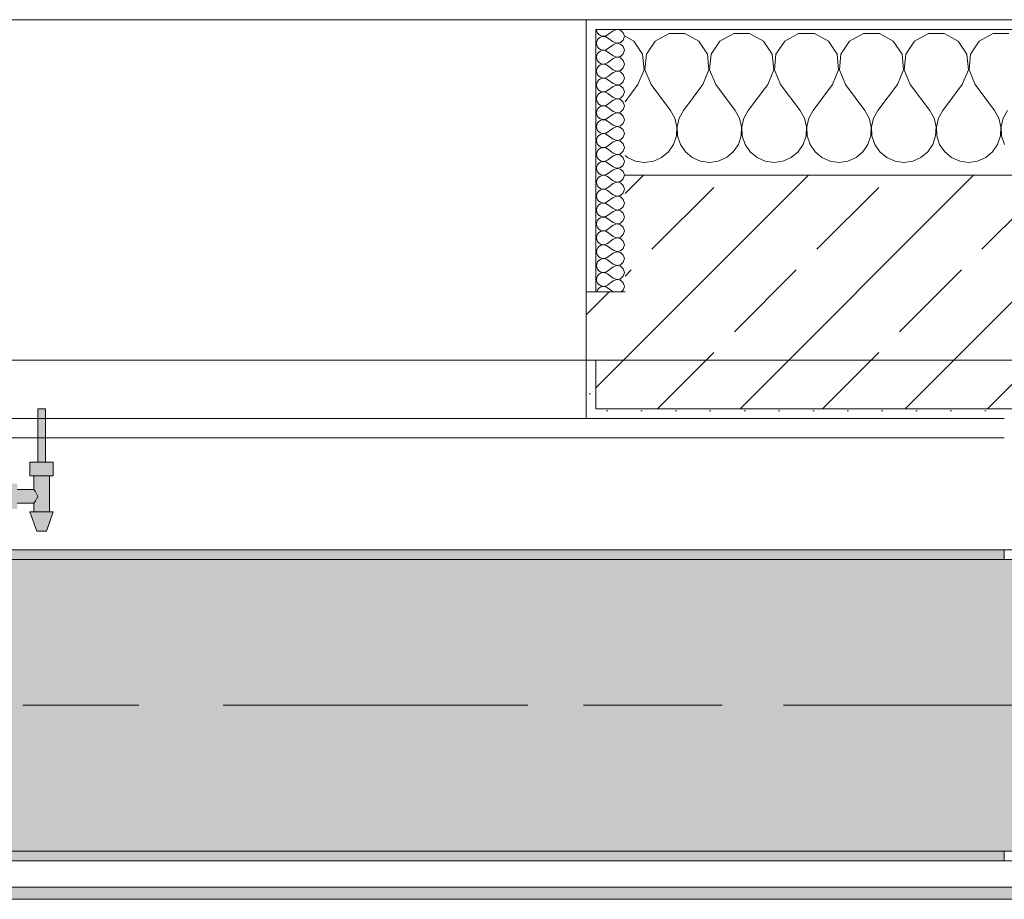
# Model space of a CAD drawing. Header units: metres. Extents: x -3.6 to 84.5, y -11 to 16.8.
# Tile 177 of 256: x 28.158 to 29.17, y 12.95 to 13.855. Entities that reach past the tile are written whole.
import ezdxf

# ---------------------------------------------------------------- set-up
doc = ezdxf.new("R2010")
doc.units = ezdxf.units.M
doc.header["$MEASUREMENT"] = 0
doc.linetypes.add('Achse', pattern=[0.2, 0.1, -0.05, 0, -0.05])
doc.linetypes.add('Strichlinie doppelt', pattern=[0.546806, 0.264583, -0.105833, 0.070556, -0.105833])
for name, color, linetype in [('451 - Universal.Achsen Raster', 7, 'Continuous'), ('604 - Struktur.Wand Aussen', 7, 'Continuous'), ('608 - Struktur.Träger', 7, 'Continuous'), ('801 - HKLSE.Heizung_ Klima_ Lüftung', 7, 'Continuous'), ('Neubau_605 - Struktur.Wand Innen', 7, 'Continuous'), ('Neubau_653 - Abdeckung.TB Verkofferung', 7, 'Continuous')]:
    doc.layers.add(name, color=color, linetype=linetype)
pattern_1 = [(45, (0, 0), (-0.01767767, 0.01767767), [0, -0.025])]
pattern_2 = [(0, (0, 0), (0, 0.08660254), [0, -0.05]), (0, (0.025, 0.0433), (0, 0.08660254), [0, -0.05])]
pattern_3 = [(45, (0, 0), (-0.0848528, 0.0848528), []), (45, (-0.04243, 0.04243), (-0.0848528, 0.0848528), [0.09, -0.03])]

# ---------------------------------------------------------------- blocks, each defined once
blk = doc.blocks.new('*X38')
at = {"layer": '604 - Struktur.Wand Aussen', "color": 7, "linetype": 'Continuous', "lineweight": 5}
for p, q in [((28.8252, 13.8407), (28.8109, 13.833)), ((28.8415, 13.8407), (28.8252, 13.8407)), ((28.8558, 13.833), (28.8415, 13.8407)), ((28.8919, 13.8407), (28.8776, 13.833)), ((28.9081, 13.8407), (28.8919, 13.8407)), ((28.9224, 13.833), (28.9081, 13.8407)), ((28.9585, 13.8407), (28.9442, 13.833)), ((28.9748, 13.8407), (28.9585, 13.8407)), ((28.9891, 13.833), (28.9748, 13.8407)), ((29.0252, 13.8407), (29.0109, 13.833)), ((29.0415, 13.8407), (29.0252, 13.8407)), ((29.0558, 13.833), (29.0415, 13.8407)), ((29.0919, 13.8407), (29.0776, 13.833)), ((29.1081, 13.8407), (29.0919, 13.8407)), ((29.1224, 13.833), (29.1081, 13.8407)), ((29.1585, 13.8407), (29.1442, 13.833)), ((29.1748, 13.8407), (29.1585, 13.8407)), ((28.7891, 13.833), (28.78, 13.8379)), ((28.7981, 13.8195), (28.7891, 13.833)), ((28.8109, 13.833), (28.8019, 13.8195)), ((28.8648, 13.8195), (28.8558, 13.833)), ((28.8776, 13.833), (28.8686, 13.8195)), ((28.9314, 13.8195), (28.9224, 13.833)), ((28.9442, 13.833), (28.9352, 13.8195)), ((28.9981, 13.8195), (28.9891, 13.833)), ((29.0109, 13.833), (29.0019, 13.8195)), ((29.0648, 13.8195), (29.0558, 13.833)), ((29.0776, 13.833), (29.0686, 13.8195)), ((29.1314, 13.8195), (29.1224, 13.833)), ((29.1442, 13.833), (29.1352, 13.8195)), ((28.7996, 13.8033), (28.7981, 13.8195)), ((28.8019, 13.8195), (28.8004, 13.8033)), ((28.8663, 13.8033), (28.8648, 13.8195)), ((28.8686, 13.8195), (28.867, 13.8033)), ((28.933, 13.8033), (28.9314, 13.8195)), ((28.9352, 13.8195), (28.9337, 13.8033)), ((28.9996, 13.8033), (28.9981, 13.8195)), ((29.0019, 13.8195), (29.0004, 13.8033)), ((29.0663, 13.8033), (29.0648, 13.8195)), ((29.0686, 13.8195), (29.067, 13.8033)), ((29.133, 13.8033), (29.1314, 13.8195)), ((29.1352, 13.8195), (29.1337, 13.8033)), ((28.7933, 13.7883), (28.7996, 13.8033)), ((28.8004, 13.8033), (28.8067, 13.7883)), ((28.86, 13.7883), (28.8663, 13.8033)), ((28.867, 13.8033), (28.8733, 13.7883)), ((28.9267, 13.7883), (28.933, 13.8033)), ((28.9337, 13.8033), (28.94, 13.7883)), ((28.9933, 13.7883), (28.9996, 13.8033)), ((29.0004, 13.8033), (29.0067, 13.7883)), ((29.06, 13.7883), (29.0663, 13.8033)), ((29.067, 13.8033), (29.0733, 13.7883)), ((29.1267, 13.7883), (29.133, 13.8033)), ((29.1337, 13.8033), (29.14, 13.7883)), ((28.7933, 13.7883), (28.78, 13.7706)), ((28.8067, 13.7883), (28.8267, 13.7617)), ((28.86, 13.7883), (28.84, 13.7617)), ((28.8733, 13.7883), (28.8933, 13.7617)), ((28.9267, 13.7883), (28.9067, 13.7617)), ((28.94, 13.7883), (28.96, 13.7617)), ((28.9933, 13.7883), (28.9733, 13.7617)), ((29.0067, 13.7883), (29.0267, 13.7617)), ((29.06, 13.7883), (29.04, 13.7617)), ((29.0733, 13.7883), (29.0933, 13.7617)), ((29.1267, 13.7883), (29.1067, 13.7617)), ((29.14, 13.7883), (29.16, 13.7617)), ((28.8311, 13.7536), (28.8267, 13.7617)), ((28.84, 13.7617), (28.8355, 13.7536)), ((28.8978, 13.7536), (28.8933, 13.7617)), ((28.9067, 13.7617), (28.9022, 13.7536)), ((28.9645, 13.7536), (28.96, 13.7617)), ((28.9733, 13.7617), (28.9689, 13.7536)), ((29.0311, 13.7536), (29.0267, 13.7617)), ((29.04, 13.7617), (29.0355, 13.7536)), ((29.0978, 13.7536), (29.0933, 13.7617)), ((29.1067, 13.7617), (29.1022, 13.7536)), ((29.1645, 13.7536), (29.16, 13.7617)), ((29.1733, 13.7617), (29.1689, 13.7536)), ((28.8332, 13.7447), (28.8311, 13.7536)), ((28.8355, 13.7536), (28.8335, 13.7447)), ((28.8999, 13.7447), (28.8978, 13.7536)), ((28.9022, 13.7536), (28.9001, 13.7447)), ((28.9665, 13.7447), (28.9645, 13.7536)), ((28.9689, 13.7536), (28.9668, 13.7447)), ((29.0332, 13.7447), (29.0311, 13.7536)), ((29.0355, 13.7536), (29.0335, 13.7447)), ((29.0999, 13.7447), (29.0978, 13.7536)), ((29.1022, 13.7536), (29.1001, 13.7447)), ((29.1665, 13.7447), (29.1645, 13.7536)), ((29.1689, 13.7536), (29.1668, 13.7447)), ((28.8328, 13.7355), (28.8332, 13.7447)), ((28.8335, 13.7447), (28.8339, 13.7355)), ((28.8994, 13.7355), (28.8999, 13.7447)), ((28.9001, 13.7447), (28.9006, 13.7355)), ((28.9661, 13.7355), (28.9665, 13.7447)), ((28.9668, 13.7447), (28.9672, 13.7355)), ((29.0328, 13.7355), (29.0332, 13.7447)), ((29.0335, 13.7447), (29.0339, 13.7355)), ((29.0994, 13.7355), (29.0999, 13.7447)), ((29.1001, 13.7447), (29.1006, 13.7355)), ((29.1661, 13.7355), (29.1665, 13.7447)), ((29.1668, 13.7447), (29.1672, 13.7355)), ((28.8298, 13.7268), (28.8328, 13.7355)), ((28.8339, 13.7355), (28.8369, 13.7268)), ((28.8965, 13.7268), (28.8994, 13.7355)), ((28.9006, 13.7355), (28.9035, 13.7268)), ((28.9631, 13.7268), (28.9661, 13.7355)), ((28.9672, 13.7355), (28.9702, 13.7268)), ((29.0298, 13.7268), (29.0328, 13.7355)), ((29.0339, 13.7355), (29.0369, 13.7268)), ((29.0965, 13.7268), (29.0994, 13.7355)), ((29.1006, 13.7355), (29.1035, 13.7268)), ((29.1631, 13.7268), (29.1661, 13.7355)), ((29.1672, 13.7355), (29.1702, 13.7268)), ((28.8175, 13.7133), (28.8246, 13.7192)), ((28.8246, 13.7192), (28.8298, 13.7268)), ((28.8369, 13.7268), (28.8421, 13.7192)), ((28.8421, 13.7192), (28.8491, 13.7133)), ((28.8842, 13.7133), (28.8913, 13.7192)), ((28.8913, 13.7192), (28.8965, 13.7268)), ((28.9035, 13.7268), (28.9087, 13.7192)), ((28.9087, 13.7192), (28.9158, 13.7133)), ((28.9509, 13.7133), (28.9579, 13.7192)), ((28.9579, 13.7192), (28.9631, 13.7268)), ((28.9702, 13.7268), (28.9754, 13.7192)), ((28.9754, 13.7192), (28.9825, 13.7133)), ((29.0175, 13.7133), (29.0246, 13.7192)), ((29.0246, 13.7192), (29.0298, 13.7268)), ((29.0369, 13.7268), (29.0421, 13.7192)), ((29.0421, 13.7192), (29.0491, 13.7133)), ((29.0842, 13.7133), (29.0913, 13.7192)), ((29.0913, 13.7192), (29.0965, 13.7268)), ((29.1035, 13.7268), (29.1087, 13.7192)), ((29.1087, 13.7192), (29.1158, 13.7133)), ((29.1509, 13.7133), (29.1579, 13.7192)), ((29.1579, 13.7192), (29.1631, 13.7268)), ((28.78, 13.7154), (28.7825, 13.7133)), ((28.7825, 13.7133), (28.7909, 13.7096)), ((28.7909, 13.7096), (28.8, 13.7083)), ((28.8, 13.7083), (28.8091, 13.7096)), ((28.8091, 13.7096), (28.8175, 13.7133)), ((28.8491, 13.7133), (28.8576, 13.7096)), ((28.8576, 13.7096), (28.8667, 13.7083)), ((28.8667, 13.7083), (28.8758, 13.7096)), ((28.8758, 13.7096), (28.8842, 13.7133)), ((28.9158, 13.7133), (28.9242, 13.7096)), ((28.9242, 13.7096), (28.9333, 13.7083)), ((28.9333, 13.7083), (28.9424, 13.7096)), ((28.9424, 13.7096), (28.9509, 13.7133)), ((28.9825, 13.7133), (28.9909, 13.7096)), ((28.9909, 13.7096), (29, 13.7083)), ((29, 13.7083), (29.0091, 13.7096)), ((29.0091, 13.7096), (29.0175, 13.7133)), ((29.0491, 13.7133), (29.0576, 13.7096)), ((29.0576, 13.7096), (29.0667, 13.7083)), ((29.0667, 13.7083), (29.0758, 13.7096)), ((29.0758, 13.7096), (29.0842, 13.7133)), ((29.1158, 13.7133), (29.1242, 13.7096)), ((29.1242, 13.7096), (29.1333, 13.7083)), ((29.1333, 13.7083), (29.1424, 13.7096)), ((29.1424, 13.7096), (29.1509, 13.7133))]:
    blk.add_line(p, q, dxfattribs=at)
blk = doc.blocks.new('*X61')
at = {"layer": '604 - Struktur.Wand Aussen', "color": 7, "linetype": 'Continuous', "lineweight": 5}
for p, q in [((28.7507, 13.845), (28.751, 13.843)), ((28.751, 13.843), (28.7518, 13.8412)), ((28.7518, 13.8412), (28.753, 13.8397)), ((28.7679, 13.8436), (28.7621, 13.8393)), ((28.7715, 13.845), (28.7679, 13.8436)), ((28.7753, 13.8442), (28.7715, 13.845)), ((28.7782, 13.8416), (28.7753, 13.8442)), ((28.7793, 13.8379), (28.7782, 13.8416)), ((28.751, 13.8327), (28.7507, 13.8307)), ((28.7507, 13.8307), (28.751, 13.8288)), ((28.7518, 13.8345), (28.751, 13.8327)), ((28.753, 13.836), (28.7518, 13.8345)), ((28.753, 13.8397), (28.7547, 13.8386)), ((28.7547, 13.8371), (28.753, 13.836)), ((28.7547, 13.8386), (28.7565, 13.838)), ((28.7565, 13.8377), (28.7547, 13.8371)), ((28.7565, 13.838), (28.7585, 13.8379)), ((28.7585, 13.8378), (28.7565, 13.8377)), ((28.7585, 13.8379), (28.7604, 13.8383)), ((28.7604, 13.8374), (28.7585, 13.8378)), ((28.7604, 13.8383), (28.7621, 13.8393)), ((28.7621, 13.8364), (28.7604, 13.8374)), ((28.7679, 13.8321), (28.7621, 13.8364)), ((28.7679, 13.8321), (28.7715, 13.8307)), ((28.7715, 13.8307), (28.7679, 13.8293)), ((28.7715, 13.8307), (28.7753, 13.8315)), ((28.7753, 13.83), (28.7715, 13.8307)), ((28.7753, 13.8315), (28.7782, 13.8341)), ((28.7782, 13.8341), (28.7793, 13.8379)), ((28.751, 13.8288), (28.7518, 13.827)), ((28.7518, 13.827), (28.753, 13.8254)), ((28.753, 13.8217), (28.7518, 13.8202)), ((28.753, 13.8254), (28.7547, 13.8243)), ((28.7547, 13.8228), (28.753, 13.8217)), ((28.7547, 13.8243), (28.7565, 13.8237)), ((28.7565, 13.8234), (28.7547, 13.8228)), ((28.7565, 13.8237), (28.7585, 13.8236)), ((28.7585, 13.8235), (28.7565, 13.8234)), ((28.7585, 13.8236), (28.7604, 13.824)), ((28.7604, 13.8231), (28.7585, 13.8235)), ((28.7604, 13.824), (28.7621, 13.825)), ((28.7621, 13.8221), (28.7604, 13.8231)), ((28.7679, 13.8293), (28.7621, 13.825)), ((28.7679, 13.8179), (28.7621, 13.8221)), ((28.7782, 13.8273), (28.7753, 13.83)), ((28.7793, 13.8236), (28.7782, 13.8273)), ((28.7782, 13.8198), (28.7793, 13.8236)), ((28.751, 13.8184), (28.7507, 13.8164)), ((28.7507, 13.8164), (28.751, 13.8145)), ((28.7518, 13.8202), (28.751, 13.8184)), ((28.751, 13.8145), (28.7518, 13.8127)), ((28.7518, 13.8127), (28.753, 13.8112)), ((28.753, 13.8112), (28.7547, 13.81)), ((28.7604, 13.8098), (28.7621, 13.8107)), ((28.7679, 13.815), (28.7621, 13.8107)), ((28.7679, 13.8179), (28.7715, 13.8165)), ((28.7715, 13.8164), (28.7679, 13.815)), ((28.7715, 13.8165), (28.7753, 13.8172)), ((28.7753, 13.8157), (28.7715, 13.8164)), ((28.7753, 13.8172), (28.7782, 13.8198)), ((28.7782, 13.813), (28.7753, 13.8157)), ((28.7793, 13.8093), (28.7782, 13.813)), ((28.751, 13.8041), (28.7507, 13.8021)), ((28.7507, 13.8021), (28.751, 13.8002)), ((28.7518, 13.8059), (28.751, 13.8041)), ((28.751, 13.8002), (28.7518, 13.7984)), ((28.753, 13.8074), (28.7518, 13.8059)), ((28.7547, 13.8085), (28.753, 13.8074)), ((28.7547, 13.81), (28.7565, 13.8094)), ((28.7565, 13.8092), (28.7547, 13.8085)), ((28.7565, 13.8094), (28.7585, 13.8093)), ((28.7585, 13.8093), (28.7565, 13.8092)), ((28.7585, 13.8093), (28.7604, 13.8098)), ((28.7604, 13.8088), (28.7585, 13.8093)), ((28.7621, 13.8079), (28.7604, 13.8088)), ((28.7679, 13.8036), (28.7621, 13.8079)), ((28.7679, 13.8007), (28.7621, 13.7964)), ((28.7679, 13.8036), (28.7715, 13.8022)), ((28.7715, 13.8021), (28.7679, 13.8007)), ((28.7715, 13.8022), (28.7753, 13.8029)), ((28.7753, 13.8014), (28.7715, 13.8021)), ((28.7753, 13.8029), (28.7782, 13.8055)), ((28.7782, 13.7988), (28.7753, 13.8014)), ((28.7782, 13.8055), (28.7793, 13.8093)), ((28.7518, 13.7916), (28.751, 13.7898)), ((28.7518, 13.7984), (28.753, 13.7969)), ((28.753, 13.7931), (28.7518, 13.7916)), ((28.753, 13.7969), (28.7547, 13.7958)), ((28.7547, 13.7942), (28.753, 13.7931)), ((28.7547, 13.7958), (28.7565, 13.7951)), ((28.7565, 13.7949), (28.7547, 13.7942)), ((28.7565, 13.7951), (28.7585, 13.795)), ((28.7585, 13.795), (28.7565, 13.7949)), ((28.7585, 13.795), (28.7604, 13.7955)), ((28.7604, 13.7945), (28.7585, 13.795)), ((28.7604, 13.7955), (28.7621, 13.7964)), ((28.7621, 13.7936), (28.7604, 13.7945)), ((28.7679, 13.7893), (28.7621, 13.7936)), ((28.7753, 13.7886), (28.7782, 13.7912)), ((28.7793, 13.795), (28.7782, 13.7988)), ((28.7782, 13.7912), (28.7793, 13.795)), ((28.751, 13.7898), (28.7507, 13.7879)), ((28.7507, 13.7879), (28.751, 13.7859)), ((28.751, 13.7859), (28.7518, 13.7841)), ((28.7518, 13.7841), (28.753, 13.7826)), ((28.753, 13.7826), (28.7547, 13.7815)), ((28.7547, 13.78), (28.753, 13.7788)), ((28.7547, 13.7815), (28.7565, 13.7808)), ((28.7565, 13.7806), (28.7547, 13.78)), ((28.7565, 13.7808), (28.7585, 13.7807)), ((28.7585, 13.7807), (28.7565, 13.7806)), ((28.7585, 13.7807), (28.7604, 13.7812)), ((28.7604, 13.7802), (28.7585, 13.7807)), ((28.7604, 13.7812), (28.7621, 13.7821)), ((28.7621, 13.7793), (28.7604, 13.7802)), ((28.7679, 13.7864), (28.7621, 13.7821)), ((28.7679, 13.7893), (28.7715, 13.7879)), ((28.7715, 13.7878), (28.7679, 13.7864)), ((28.7715, 13.7879), (28.7753, 13.7886)), ((28.7753, 13.7871), (28.7715, 13.7878)), ((28.7782, 13.7845), (28.7753, 13.7871)), ((28.7793, 13.7807), (28.7782, 13.7845)), ((28.7782, 13.777), (28.7793, 13.7807)), ((28.751, 13.7755), (28.7507, 13.7736)), ((28.7507, 13.7736), (28.751, 13.7716)), ((28.7518, 13.7773), (28.751, 13.7755)), ((28.751, 13.7716), (28.7518, 13.7698)), ((28.753, 13.7788), (28.7518, 13.7773)), ((28.7518, 13.7698), (28.753, 13.7683)), ((28.7679, 13.775), (28.7621, 13.7793)), ((28.7679, 13.7721), (28.7621, 13.7679)), ((28.7679, 13.775), (28.7715, 13.7736)), ((28.7715, 13.7735), (28.7679, 13.7721)), ((28.7715, 13.7736), (28.7753, 13.7743)), ((28.7753, 13.7728), (28.7715, 13.7735)), ((28.7753, 13.7743), (28.7782, 13.777)), ((28.7782, 13.7702), (28.7753, 13.7728)), ((28.7793, 13.7664), (28.7782, 13.7702)), ((28.751, 13.7612), (28.7507, 13.7593)), ((28.7518, 13.763), (28.751, 13.7612)), ((28.753, 13.7646), (28.7518, 13.763)), ((28.753, 13.7683), (28.7547, 13.7672)), ((28.7547, 13.7657), (28.753, 13.7646)), ((28.7547, 13.7672), (28.7565, 13.7666)), ((28.7565, 13.7663), (28.7547, 13.7657)), ((28.7565, 13.7666), (28.7585, 13.7665)), ((28.7585, 13.7664), (28.7565, 13.7663)), ((28.7585, 13.7665), (28.7604, 13.7669)), ((28.7604, 13.766), (28.7585, 13.7664)), ((28.7604, 13.7669), (28.7621, 13.7679)), ((28.7621, 13.765), (28.7604, 13.766)), ((28.7679, 13.7607), (28.7621, 13.765)), ((28.7679, 13.7607), (28.7715, 13.7593)), ((28.7715, 13.7593), (28.7753, 13.76)), ((28.7753, 13.76), (28.7782, 13.7627)), ((28.7782, 13.7627), (28.7793, 13.7664)), ((28.7507, 13.7593), (28.751, 13.7573)), ((28.751, 13.7573), (28.7518, 13.7555)), ((28.7518, 13.7555), (28.753, 13.754)), ((28.753, 13.7503), (28.7518, 13.7488)), ((28.753, 13.754), (28.7547, 13.7529)), ((28.7547, 13.7514), (28.753, 13.7503)), ((28.7547, 13.7529), (28.7565, 13.7523)), ((28.7565, 13.752), (28.7547, 13.7514)), ((28.7565, 13.7523), (28.7585, 13.7522)), ((28.7585, 13.7521), (28.7565, 13.752)), ((28.7585, 13.7522), (28.7604, 13.7526)), ((28.7604, 13.7517), (28.7585, 13.7521)), ((28.7604, 13.7526), (28.7621, 13.7536)), ((28.7621, 13.7507), (28.7604, 13.7517)), ((28.7679, 13.7579), (28.7621, 13.7536)), ((28.7679, 13.7464), (28.7621, 13.7507)), ((28.7715, 13.7593), (28.7679, 13.7579)), ((28.7753, 13.7585), (28.7715, 13.7593)), ((28.7782, 13.7559), (28.7753, 13.7585)), ((28.7793, 13.7521), (28.7782, 13.7559)), ((28.7782, 13.7484), (28.7793, 13.7521)), ((28.751, 13.747), (28.7507, 13.745)), ((28.7507, 13.745), (28.751, 13.743)), ((28.7518, 13.7488), (28.751, 13.747)), ((28.751, 13.743), (28.7518, 13.7412)), ((28.7518, 13.7412), (28.753, 13.7397)), ((28.753, 13.7397), (28.7547, 13.7386)), ((28.7679, 13.7436), (28.7621, 13.7393)), ((28.7679, 13.7464), (28.7715, 13.745)), ((28.7715, 13.745), (28.7679, 13.7436)), ((28.7715, 13.745), (28.7753, 13.7458)), ((28.7753, 13.7442), (28.7715, 13.745)), ((28.7753, 13.7458), (28.7782, 13.7484)), ((28.7782, 13.7416), (28.7753, 13.7442)), ((28.7793, 13.7379), (28.7782, 13.7416)), ((28.751, 13.7327), (28.7507, 13.7307)), ((28.7507, 13.7307), (28.751, 13.7288)), ((28.7518, 13.7345), (28.751, 13.7327)), ((28.753, 13.736), (28.7518, 13.7345)), ((28.7547, 13.7371), (28.753, 13.736)), ((28.7547, 13.7386), (28.7565, 13.738)), ((28.7565, 13.7377), (28.7547, 13.7371)), ((28.7565, 13.738), (28.7585, 13.7379)), ((28.7585, 13.7378), (28.7565, 13.7377)), ((28.7585, 13.7379), (28.7604, 13.7383)), ((28.7604, 13.7374), (28.7585, 13.7378)), ((28.7604, 13.7383), (28.7621, 13.7393)), ((28.7621, 13.7364), (28.7604, 13.7374)), ((28.7679, 13.7321), (28.7621, 13.7364)), ((28.7679, 13.7293), (28.7621, 13.725)), ((28.7679, 13.7321), (28.7715, 13.7307)), ((28.7715, 13.7307), (28.7679, 13.7293)), ((28.7715, 13.7307), (28.7753, 13.7315)), ((28.7753, 13.73), (28.7715, 13.7307)), ((28.7753, 13.7315), (28.7782, 13.7341)), ((28.7782, 13.7273), (28.7753, 13.73)), ((28.7782, 13.7341), (28.7793, 13.7379)), ((28.751, 13.7288), (28.7518, 13.727)), ((28.7518, 13.7202), (28.751, 13.7184)), ((28.7518, 13.727), (28.753, 13.7254)), ((28.753, 13.7217), (28.7518, 13.7202)), ((28.753, 13.7254), (28.7547, 13.7243)), ((28.7547, 13.7228), (28.753, 13.7217)), ((28.7547, 13.7243), (28.7565, 13.7237)), ((28.7565, 13.7234), (28.7547, 13.7228)), ((28.7565, 13.7237), (28.7585, 13.7236)), ((28.7585, 13.7235), (28.7565, 13.7234)), ((28.7585, 13.7236), (28.7604, 13.724)), ((28.7604, 13.7231), (28.7585, 13.7235)), ((28.7604, 13.724), (28.7621, 13.725)), ((28.7621, 13.7221), (28.7604, 13.7231)), ((28.7679, 13.7179), (28.7621, 13.7221)), ((28.7753, 13.7172), (28.7782, 13.7198)), ((28.7793, 13.7236), (28.7782, 13.7273)), ((28.7782, 13.7198), (28.7793, 13.7236)), ((28.751, 13.7184), (28.7507, 13.7164)), ((28.7507, 13.7164), (28.751, 13.7145)), ((28.751, 13.7145), (28.7518, 13.7127)), ((28.7518, 13.7127), (28.753, 13.7112)), ((28.753, 13.7112), (28.7547, 13.71)), ((28.7547, 13.71), (28.7565, 13.7094)), ((28.7565, 13.7092), (28.7547, 13.7085)), ((28.7565, 13.7094), (28.7585, 13.7093)), ((28.7585, 13.7093), (28.7565, 13.7092)), ((28.7585, 13.7093), (28.7604, 13.7098)), ((28.7604, 13.7088), (28.7585, 13.7093)), ((28.7604, 13.7098), (28.7621, 13.7107)), ((28.7679, 13.715), (28.7621, 13.7107)), ((28.7679, 13.7179), (28.7715, 13.7165)), ((28.7715, 13.7164), (28.7679, 13.715)), ((28.7715, 13.7165), (28.7753, 13.7172)), ((28.7753, 13.7157), (28.7715, 13.7164)), ((28.7782, 13.713), (28.7753, 13.7157)), ((28.7793, 13.7093), (28.7782, 13.713)), ((28.7782, 13.7055), (28.7793, 13.7093)), ((28.751, 13.7041), (28.7507, 13.7021)), ((28.7507, 13.7021), (28.751, 13.7002)), ((28.7518, 13.7059), (28.751, 13.7041)), ((28.751, 13.7002), (28.7518, 13.6984)), ((28.753, 13.7074), (28.7518, 13.7059)), ((28.7547, 13.7085), (28.753, 13.7074)), ((28.7621, 13.7079), (28.7604, 13.7088)), ((28.7679, 13.7036), (28.7621, 13.7079)), ((28.7679, 13.7007), (28.7621, 13.6964)), ((28.7679, 13.7036), (28.7715, 13.7022)), ((28.7715, 13.7021), (28.7679, 13.7007)), ((28.7715, 13.7022), (28.7753, 13.7029)), ((28.7753, 13.7014), (28.7715, 13.7021)), ((28.7753, 13.7029), (28.7782, 13.7055)), ((28.7782, 13.6988), (28.7753, 13.7014)), ((28.751, 13.6898), (28.7507, 13.6879)), ((28.7518, 13.6916), (28.751, 13.6898)), ((28.7518, 13.6984), (28.753, 13.6969)), ((28.753, 13.6931), (28.7518, 13.6916)), ((28.753, 13.6969), (28.7547, 13.6958)), ((28.7547, 13.6942), (28.753, 13.6931)), ((28.7547, 13.6958), (28.7565, 13.6951)), ((28.7565, 13.6949), (28.7547, 13.6942)), ((28.7565, 13.6951), (28.7585, 13.695)), ((28.7585, 13.695), (28.7565, 13.6949)), ((28.7585, 13.695), (28.7604, 13.6955)), ((28.7604, 13.6945), (28.7585, 13.695)), ((28.7604, 13.6955), (28.7621, 13.6964)), ((28.7621, 13.6936), (28.7604, 13.6945)), ((28.7679, 13.6893), (28.7621, 13.6936)), ((28.7679, 13.6893), (28.7715, 13.6879)), ((28.7753, 13.6886), (28.7782, 13.6912)), ((28.7793, 13.695), (28.7782, 13.6988)), ((28.7782, 13.6912), (28.7793, 13.695)), ((28.7507, 13.6879), (28.751, 13.6859)), ((28.751, 13.6859), (28.7518, 13.6841)), ((28.7518, 13.6841), (28.753, 13.6826)), ((28.753, 13.6788), (28.7518, 13.6773)), ((28.753, 13.6826), (28.7547, 13.6815)), ((28.7547, 13.68), (28.753, 13.6788)), ((28.7547, 13.6815), (28.7565, 13.6808)), ((28.7565, 13.6806), (28.7547, 13.68)), ((28.7565, 13.6808), (28.7585, 13.6807)), ((28.7585, 13.6807), (28.7565, 13.6806)), ((28.7585, 13.6807), (28.7604, 13.6812)), ((28.7604, 13.6802), (28.7585, 13.6807)), ((28.7604, 13.6812), (28.7621, 13.6821)), ((28.7621, 13.6793), (28.7604, 13.6802)), ((28.7679, 13.6864), (28.7621, 13.6821)), ((28.7679, 13.675), (28.7621, 13.6793)), ((28.7715, 13.6878), (28.7679, 13.6864)), ((28.7715, 13.6879), (28.7753, 13.6886)), ((28.7753, 13.6871), (28.7715, 13.6878)), ((28.7782, 13.6845), (28.7753, 13.6871)), ((28.7793, 13.6807), (28.7782, 13.6845)), ((28.7782, 13.677), (28.7793, 13.6807)), ((28.751, 13.6755), (28.7507, 13.6736)), ((28.7507, 13.6736), (28.751, 13.6716)), ((28.7518, 13.6773), (28.751, 13.6755)), ((28.751, 13.6716), (28.7518, 13.6698)), ((28.7518, 13.6698), (28.753, 13.6683)), ((28.7679, 13.6721), (28.7621, 13.6679)), ((28.7679, 13.675), (28.7715, 13.6736)), ((28.7715, 13.6735), (28.7679, 13.6721)), ((28.7715, 13.6736), (28.7753, 13.6743)), ((28.7753, 13.6728), (28.7715, 13.6735)), ((28.7753, 13.6743), (28.7782, 13.677)), ((28.7782, 13.6702), (28.7753, 13.6728)), ((28.7793, 13.6664), (28.7782, 13.6702)), ((28.751, 13.6612), (28.7507, 13.6593)), ((28.7507, 13.6593), (28.751, 13.6573)), ((28.7518, 13.663), (28.751, 13.6612)), ((28.753, 13.6646), (28.7518, 13.663)), ((28.753, 13.6683), (28.7547, 13.6672)), ((28.7547, 13.6657), (28.753, 13.6646)), ((28.7547, 13.6672), (28.7565, 13.6666)), ((28.7565, 13.6663), (28.7547, 13.6657)), ((28.7565, 13.6666), (28.7585, 13.6665)), ((28.7585, 13.6664), (28.7565, 13.6663)), ((28.7585, 13.6665), (28.7604, 13.6669)), ((28.7604, 13.666), (28.7585, 13.6664)), ((28.7604, 13.6669), (28.7621, 13.6679)), ((28.7621, 13.665), (28.7604, 13.666)), ((28.7679, 13.6607), (28.7621, 13.665)), ((28.7679, 13.6607), (28.7715, 13.6593)), ((28.7715, 13.6593), (28.7679, 13.6579)), ((28.7715, 13.6593), (28.7753, 13.66)), ((28.7753, 13.6585), (28.7715, 13.6593)), ((28.7753, 13.66), (28.7782, 13.6627)), ((28.7782, 13.6559), (28.7753, 13.6585)), ((28.7782, 13.6627), (28.7793, 13.6664)), ((28.751, 13.6573), (28.7518, 13.6555)), ((28.7518, 13.6488), (28.751, 13.647)), ((28.7518, 13.6555), (28.753, 13.654)), ((28.753, 13.6503), (28.7518, 13.6488)), ((28.753, 13.654), (28.7547, 13.6529)), ((28.7547, 13.6514), (28.753, 13.6503)), ((28.7547, 13.6529), (28.7565, 13.6523)), ((28.7565, 13.652), (28.7547, 13.6514)), ((28.7565, 13.6523), (28.7585, 13.6522)), ((28.7585, 13.6521), (28.7565, 13.652)), ((28.7585, 13.6522), (28.7604, 13.6526)), ((28.7604, 13.6517), (28.7585, 13.6521)), ((28.7604, 13.6526), (28.7621, 13.6536)), ((28.7621, 13.6507), (28.7604, 13.6517)), ((28.7679, 13.6579), (28.7621, 13.6536)), ((28.7679, 13.6464), (28.7621, 13.6507)), ((28.7753, 13.6458), (28.7782, 13.6484)), ((28.7793, 13.6521), (28.7782, 13.6559)), ((28.7782, 13.6484), (28.7793, 13.6521)), ((28.751, 13.647), (28.7507, 13.645)), ((28.7507, 13.645), (28.751, 13.643)), ((28.751, 13.643), (28.7518, 13.6412)), ((28.7518, 13.6412), (28.753, 13.6397)), ((28.753, 13.6397), (28.7547, 13.6386)), ((28.7547, 13.6386), (28.7565, 13.638)), ((28.7585, 13.6379), (28.7604, 13.6383)), ((28.7604, 13.6383), (28.7621, 13.6393)), ((28.7679, 13.6436), (28.7621, 13.6393)), ((28.7679, 13.6464), (28.7715, 13.645)), ((28.7715, 13.645), (28.7679, 13.6436)), ((28.7715, 13.645), (28.7753, 13.6458)), ((28.7753, 13.6442), (28.7715, 13.645)), ((28.7782, 13.6416), (28.7753, 13.6442)), ((28.7793, 13.6379), (28.7782, 13.6416)), ((28.751, 13.6327), (28.7507, 13.6307)), ((28.7507, 13.6307), (28.751, 13.6288)), ((28.7518, 13.6345), (28.751, 13.6327)), ((28.751, 13.6288), (28.7518, 13.627)), ((28.753, 13.636), (28.7518, 13.6345)), ((28.7547, 13.6371), (28.753, 13.636)), ((28.7565, 13.6377), (28.7547, 13.6371)), ((28.7565, 13.638), (28.7585, 13.6379)), ((28.7585, 13.6378), (28.7565, 13.6377)), ((28.7604, 13.6374), (28.7585, 13.6378)), ((28.7621, 13.6364), (28.7604, 13.6374)), ((28.7679, 13.6321), (28.7621, 13.6364)), ((28.7679, 13.6293), (28.7621, 13.625)), ((28.7679, 13.6321), (28.7715, 13.6307)), ((28.7715, 13.6307), (28.7679, 13.6293)), ((28.7715, 13.6307), (28.7753, 13.6315)), ((28.7753, 13.63), (28.7715, 13.6307)), ((28.7753, 13.6315), (28.7782, 13.6341)), ((28.7782, 13.6273), (28.7753, 13.63)), ((28.7782, 13.6341), (28.7793, 13.6379)), ((28.751, 13.6184), (28.7507, 13.6164)), ((28.7518, 13.6202), (28.751, 13.6184)), ((28.7518, 13.627), (28.753, 13.6254)), ((28.753, 13.6217), (28.7518, 13.6202)), ((28.753, 13.6254), (28.7547, 13.6243)), ((28.7547, 13.6228), (28.753, 13.6217)), ((28.7547, 13.6243), (28.7565, 13.6237)), ((28.7565, 13.6234), (28.7547, 13.6228)), ((28.7565, 13.6237), (28.7585, 13.6236)), ((28.7585, 13.6235), (28.7565, 13.6234)), ((28.7585, 13.6236), (28.7604, 13.624)), ((28.7604, 13.6231), (28.7585, 13.6235)), ((28.7604, 13.624), (28.7621, 13.625)), ((28.7621, 13.6221), (28.7604, 13.6231)), ((28.7679, 13.6179), (28.7621, 13.6221)), ((28.7753, 13.6172), (28.7782, 13.6198)), ((28.7793, 13.6236), (28.7782, 13.6273)), ((28.7782, 13.6198), (28.7793, 13.6236)), ((28.7507, 13.6164), (28.751, 13.6145)), ((28.751, 13.6145), (28.7518, 13.6127)), ((28.7518, 13.6127), (28.753, 13.6112)), ((28.753, 13.6112), (28.7547, 13.61)), ((28.7547, 13.6085), (28.753, 13.6074)), ((28.7547, 13.61), (28.7565, 13.6094)), ((28.7565, 13.6092), (28.7547, 13.6085)), ((28.7565, 13.6094), (28.7585, 13.6093)), ((28.7585, 13.6093), (28.7565, 13.6092)), ((28.7585, 13.6093), (28.7604, 13.6098)), ((28.7604, 13.6088), (28.7585, 13.6093)), ((28.7604, 13.6098), (28.7621, 13.6107)), ((28.7621, 13.6079), (28.7604, 13.6088)), ((28.7679, 13.615), (28.7621, 13.6107)), ((28.7679, 13.6036), (28.7621, 13.6079)), ((28.7679, 13.6179), (28.7715, 13.6165)), ((28.7715, 13.6164), (28.7679, 13.615)), ((28.7715, 13.6165), (28.7753, 13.6172)), ((28.7753, 13.6157), (28.7715, 13.6164)), ((28.7782, 13.613), (28.7753, 13.6157)), ((28.7793, 13.6093), (28.7782, 13.613)), ((28.7782, 13.6055), (28.7793, 13.6093)), ((28.751, 13.6041), (28.7507, 13.6021)), ((28.7507, 13.6021), (28.751, 13.6002)), ((28.7518, 13.6059), (28.751, 13.6041)), ((28.751, 13.6002), (28.7518, 13.5984)), ((28.753, 13.6074), (28.7518, 13.6059)), ((28.7518, 13.5984), (28.753, 13.5969)), ((28.7679, 13.6007), (28.7621, 13.5964)), ((28.7679, 13.6036), (28.7715, 13.6022)), ((28.7715, 13.6021), (28.7679, 13.6007)), ((28.7715, 13.6022), (28.7753, 13.6029)), ((28.7753, 13.6014), (28.7715, 13.6021)), ((28.7753, 13.6029), (28.7782, 13.6055)), ((28.7782, 13.5988), (28.7753, 13.6014)), ((28.7793, 13.595), (28.7782, 13.5988)), ((28.751, 13.5898), (28.7507, 13.5879)), ((28.7507, 13.5879), (28.751, 13.5859)), ((28.7518, 13.5916), (28.751, 13.5898)), ((28.753, 13.5931), (28.7518, 13.5916)), ((28.753, 13.5969), (28.7547, 13.5958)), ((28.7547, 13.5942), (28.753, 13.5931)), ((28.7547, 13.5958), (28.7565, 13.5951)), ((28.7565, 13.5949), (28.7547, 13.5942)), ((28.7565, 13.5951), (28.7585, 13.595)), ((28.7585, 13.595), (28.7565, 13.5949)), ((28.7585, 13.595), (28.7604, 13.5955)), ((28.7604, 13.5945), (28.7585, 13.595)), ((28.7604, 13.5955), (28.7621, 13.5964)), ((28.7621, 13.5936), (28.7604, 13.5945)), ((28.7679, 13.5893), (28.7621, 13.5936)), ((28.7679, 13.5893), (28.7715, 13.5879)), ((28.7715, 13.5878), (28.7679, 13.5864)), ((28.7715, 13.5879), (28.7753, 13.5886)), ((28.7753, 13.5871), (28.7715, 13.5878)), ((28.7753, 13.5886), (28.7782, 13.5912)), ((28.7782, 13.5912), (28.7793, 13.595)), ((28.751, 13.5859), (28.7518, 13.5841)), ((28.7518, 13.5841), (28.753, 13.5826)), ((28.753, 13.5788), (28.7518, 13.5773)), ((28.753, 13.5826), (28.7547, 13.5815)), ((28.7547, 13.58), (28.753, 13.5788)), ((28.7547, 13.5815), (28.7565, 13.5808)), ((28.7565, 13.5806), (28.7547, 13.58)), ((28.7565, 13.5808), (28.7585, 13.5807)), ((28.7585, 13.5807), (28.7565, 13.5806)), ((28.7585, 13.5807), (28.7604, 13.5812)), ((28.7604, 13.5802), (28.7585, 13.5807)), ((28.7604, 13.5812), (28.7621, 13.5821)), ((28.7621, 13.5793), (28.7604, 13.5802)), ((28.7679, 13.5864), (28.7621, 13.5821)), ((28.7679, 13.575), (28.7621, 13.5793)), ((28.7782, 13.5845), (28.7753, 13.5871)), ((28.7793, 13.5807), (28.7782, 13.5845)), ((28.7782, 13.577), (28.7793, 13.5807)), ((28.751, 13.5755), (28.7509, 13.575)), ((28.7518, 13.5773), (28.751, 13.5755)), ((28.7761, 13.575), (28.7782, 13.577))]:
    blk.add_line(p, q, dxfattribs=at)

msp = doc.modelspace()

# ---------------------------------------------------------------- hatches: boundary and pattern name
at = {"layer": '604 - Struktur.Wand Aussen', "linetype": 'Continuous', "lineweight": 0, "true_color": 0x000000}
h = msp.add_hatch(dxfattribs=at)
h.set_pattern_fill('Verputz_0001', color=18, style=0, pattern_type=2)
h.set_pattern_definition(pattern_2)
h.paths.add_polyline_path([(28.75, 13.855), (28.74, 13.855), (28.74, 13.575), (28.75, 13.575)])
h = msp.add_hatch(dxfattribs=at)
h.set_pattern_fill('Verputz_0001', color=18, style=0, pattern_type=2)
h.set_pattern_definition(pattern_2)
h.paths.add_polyline_path([(28.75, 13.855), (28.75, 13.845), (29.93, 13.845), (29.93, 13.855)])
h = msp.add_hatch(dxfattribs=at)
h.set_pattern_fill('Beton__Stahlbeton_0001', color=18, style=0, pattern_type=2)
h.set_pattern_definition(pattern_3)
h.paths.add_polyline_path([(28.74, 13.505), (28.75, 13.505), (28.75, 13.455), (29.93, 13.455), (29.93, 13.505), (29.94, 13.505), (29.94, 13.575), (29.93, 13.575), (29.9, 13.575), (29.9, 13.695), (28.78, 13.695), (28.78, 13.575), (28.75, 13.575), (28.74, 13.575)])
h = msp.add_hatch(dxfattribs=at)
h.set_pattern_fill('Gips_0001', color=18, style=0, pattern_type=2)
h.set_pattern_definition(pattern_1)
h.paths.add_polyline_path([(28.75, 13.445), (28.75, 13.505), (28.74, 13.505), (28.74, 13.445)])
h = msp.add_hatch(dxfattribs=at)
h.set_pattern_fill('Gips_0001', color=18, style=0, pattern_type=2)
h.set_pattern_definition(pattern_1)
h.paths.add_polyline_path([(28.75, 13.445), (29.17, 13.445), (29.17, 13.455), (28.75, 13.455)])
at = {"layer": '608 - Struktur.Träger', "linetype": 'Continuous', "lineweight": 0, "true_color": 0x000000}
h = msp.add_hatch(dxfattribs=at)
h.set_pattern_fill('Gips_0001', color=18, style=0, pattern_type=2)
h.set_pattern_definition(pattern_1)
h.paths.add_polyline_path([(25.89, 13.3), (29.17, 13.3), (29.17, 13.31), (25.89, 13.31)])
h = msp.add_hatch(dxfattribs=at)
h.set_pattern_fill('Beton__Stahlbeton_0001', color=18, style=0, pattern_type=2)
h.set_pattern_definition(pattern_3)
h.paths.add_polyline_path([(15.09, 13.3), (14.78, 13.3), (14.78, 13), (15.09, 13), (18.37, 13), (18.69, 13), (21.97, 13), (22.29, 13), (25.57, 13), (25.89, 13), (29.17, 13), (29.49, 13), (32.77, 13), (33.09, 13), (36.37, 13), (36.69, 13), (39.97, 13), (40.29, 13), (43.57, 13), (43.89, 13), (47.17, 13), (47.48, 13), (47.48, 13.3), (47.17, 13.3), (43.89, 13.3), (43.57, 13.3), (40.29, 13.3), (39.97, 13.3), (36.69, 13.3), (36.37, 13.3), (33.09, 13.3), (32.77, 13.3), (29.49, 13.3), (29.17, 13.3), (25.89, 13.3), (25.57, 13.3), (22.29, 13.3), (21.97, 13.3), (18.69, 13.3), (18.37, 13.3)])
h = msp.add_hatch(dxfattribs=at)
h.set_pattern_fill('Gips_0001', color=18, style=0, pattern_type=2)
h.set_pattern_definition(pattern_1)
h.paths.add_polyline_path([(25.89, 12.99), (29.17, 12.99), (29.17, 13), (25.89, 13)])
at = {"layer": '801 - HKLSE.Heizung_ Klima_ Lüftung', "linetype": 'Continuous', "lineweight": 0, "true_color": 0x3a3a3a}
msp.add_hatch(color=250, dxfattribs=at).paths.add_polyline_path([(28.12, 13.352), (28.13, 13.352), (28.13, 13.357), (28.14, 13.357), (28.14, 13.352), (28.155, 13.352), (28.155, 13.358), (28.172, 13.358), (28.172, 13.349), (28.168, 13.349), (28.175, 13.329), (28.185, 13.329), (28.192, 13.349), (28.188, 13.349), (28.188, 13.386), (28.192, 13.386), (28.192, 13.4), (28.184, 13.4), (28.184, 13.455), (28.176, 13.455), (28.176, 13.4), (28.168, 13.4), (28.168, 13.386), (28.172, 13.386), (28.172, 13.372), (28.155, 13.372), (28.155, 13.378), (28.14, 13.378), (28.14, 13.373), (28.13, 13.373), (28.13, 13.378), (28.12, 13.378)])
at = {"layer": 'Neubau_653 - Abdeckung.TB Verkofferung', "linetype": 'Continuous', "lineweight": 0, "true_color": 0x000000}
h = msp.add_hatch(dxfattribs=at)
h.set_pattern_fill('Gips_0001', color=18, style=0, pattern_type=2)
h.set_pattern_definition(pattern_1)
h.paths.add_polyline_path([(25.93, 12.9505), (29.4475, 12.9505), (29.4475, 12.963), (25.93, 12.963)])

# ---------------------------------------------------------------- linework, layer by layer
at = {"layer": '451 - Universal.Achsen Raster', "color": 160, "linetype": 'Strichlinie doppelt', "lineweight": 9, "true_color": 0x3232ff}
msp.add_line((64.935, 13.15), (-3.175, 13.15), dxfattribs=at)
at = {"layer": '604 - Struktur.Wand Aussen', "color": 7, "linetype": 'Continuous', "lineweight": 13}
for p, q in [((28.74, 13.855), (26.34, 13.855)), ((29.9, 13.695), (28.78, 13.695)), ((28.74, 13.575), (28.74, 13.505)), ((28.75, 13.455), (28.75, 13.505)), ((28.75, 13.455), (29.93, 13.455)), ((26.34, 13.445), (28.74, 13.445))]:
    msp.add_line(p, q, dxfattribs=at)
at = {"layer": '604 - Struktur.Wand Aussen', "color": 7, "linetype": 'Continuous', "lineweight": 5}
for p, q in [((28.74, 13.855), (28.74, 13.845)), ((28.75, 13.855), (28.74, 13.855)), ((28.74, 13.845), (28.74, 13.705)), ((28.78, 13.845), (28.75, 13.845)), ((28.75, 13.575), (28.75, 13.845)), ((28.75, 13.845), (28.75, 13.575)), ((29.9, 13.845), (28.78, 13.845)), ((28.74, 13.705), (28.74, 13.695)), ((28.74, 13.695), (28.74, 13.575)), ((28.75, 13.575), (28.74, 13.575)), ((28.78, 13.575), (28.75, 13.575)), ((28.74, 13.505), (28.74, 13.455)), ((28.75, 13.505), (28.74, 13.505)), ((28.74, 13.455), (28.74, 13.445)), ((28.75, 13.445), (28.74, 13.445))]:
    msp.add_line(p, q, dxfattribs=at)
at = {"layer": '604 - Struktur.Wand Aussen', "color": 7, "linetype": 'Continuous', "lineweight": 5, "flags": 128}
for points in [[(29.93, 13.855), (28.75, 13.855)], [(28.75, 13.445), (29.17, 13.445)]]:
    msp.add_lwpolyline(points, dxfattribs=at)
at = {"layer": '608 - Struktur.Träger', "color": 7, "linetype": 'Continuous', "lineweight": 13}
for p, q in [((14.78, 13.31), (47.48, 13.31)), ((29.17, 13.3), (25.89, 13.3)), ((29.49, 13.3), (29.17, 13.3)), ((14.78, 12.99), (47.48, 12.99))]:
    msp.add_line(p, q, dxfattribs=at)
at = {"layer": '608 - Struktur.Träger', "color": 7, "linetype": 'Continuous', "lineweight": 5}
for p, q in [((29.17, 13.31), (25.89, 13.31)), ((29.17, 13.31), (29.17, 13.3)), ((29.17, 13), (29.17, 12.99)), ((29.17, 12.99), (25.89, 12.99))]:
    msp.add_line(p, q, dxfattribs=at)
at = {"layer": '608 - Struktur.Träger', "color": 7, "linetype": 'Achse', "lineweight": 9}
msp.add_line((14.78, 13.15), (47.48, 13.15), dxfattribs=at)
at = {"layer": '608 - Struktur.Träger', "color": 7, "linetype": 'Continuous', "lineweight": 13, "flags": 128}
msp.add_lwpolyline([(47.48, 13), (47.17, 13), (43.89, 13), (43.57, 13), (40.29, 13), (39.97, 13), (36.69, 13), (36.37, 13), (33.09, 13), (32.77, 13), (29.49, 13), (29.17, 13), (25.89, 13), (25.57, 13), (22.29, 13), (21.97, 13), (18.69, 13), (18.37, 13), (15.09, 13), (14.78, 13)], dxfattribs=at)
at = {"layer": '801 - HKLSE.Heizung_ Klima_ Lüftung', "color": 7, "linetype": 'Continuous', "lineweight": 5, "true_color": 0xebebeb}
for p, q in [((28.176, 13.455), (28.1772, 13.455)), ((28.176, 13.455), (28.176, 13.4)), ((28.1772, 13.455), (28.18, 13.455)), ((28.18, 13.455), (28.1828, 13.455)), ((28.1828, 13.455), (28.184, 13.455)), ((28.184, 13.455), (28.184, 13.4)), ((28.168, 13.4), (28.174, 13.4)), ((28.168, 13.4), (28.168, 13.386)), ((28.174, 13.4), (28.186, 13.4)), ((28.176, 13.4), (28.1772, 13.4)), ((28.1772, 13.4), (28.18, 13.4)), ((28.18, 13.4), (28.1828, 13.4)), ((28.1828, 13.4), (28.184, 13.4)), ((28.186, 13.4), (28.192, 13.4)), ((28.192, 13.4), (28.192, 13.386)), ((28.168, 13.386), (28.174, 13.386)), ((28.172, 13.386), (28.172, 13.372)), ((28.174, 13.386), (28.186, 13.386)), ((28.186, 13.386), (28.192, 13.386)), ((28.188, 13.386), (28.188, 13.349)), ((28.172, 13.372), (28.155, 13.372)), ((28.172, 13.372), (28.1737, 13.3699)), ((28.1737, 13.3699), (28.1742, 13.3689)), ((28.1747, 13.3679), (28.1761, 13.365)), ((28.1761, 13.365), (28.1747, 13.3621)), ((28.172, 13.358), (28.155, 13.358)), ((28.1737, 13.3601), (28.172, 13.358)), ((28.172, 13.358), (28.172, 13.349)), ((28.1742, 13.3611), (28.1737, 13.3601)), ((28.168, 13.349), (28.1715, 13.349)), ((28.168, 13.349), (28.175, 13.329)), ((28.1715, 13.349), (28.18, 13.349)), ((28.18, 13.349), (28.1885, 13.349)), ((28.192, 13.349), (28.185, 13.329)), ((28.1885, 13.349), (28.192, 13.349)), ((28.175, 13.329), (28.1765, 13.329)), ((28.1765, 13.329), (28.18, 13.329)), ((28.18, 13.329), (28.1835, 13.329)), ((28.1835, 13.329), (28.185, 13.329))]:
    msp.add_line(p, q, dxfattribs=at)
at = {"layer": 'Neubau_605 - Struktur.Wand Innen', "color": 1, "linetype": 'Continuous', "lineweight": 13, "flags": 128}
for points in [[(29.17, 13.445), (25.95, 13.445)], [(25.95, 13.425), (29.17, 13.425)]]:
    msp.add_lwpolyline(points, dxfattribs=at)
at = {"layer": 'Neubau_653 - Abdeckung.TB Verkofferung', "color": 1, "linetype": 'Continuous', "lineweight": 9}
for p, q in [((15.11, 13.505), (47.24, 13.505)), ((22.0355, 12.9505), (47.24, 12.9505))]:
    msp.add_line(p, q, dxfattribs=at)
at = {"layer": 'Neubau_653 - Abdeckung.TB Verkofferung', "color": 1, "linetype": 'Continuous', "lineweight": 5}
for p, q in [((29.4475, 12.99), (25.93, 12.99)), ((29.4475, 12.963), (25.93, 12.963)), ((29.4475, 12.9505), (25.93, 12.9505))]:
    msp.add_line(p, q, dxfattribs=at)

# ---------------------------------------------------------------- block references
at = {"layer": '604 - Struktur.Wand Aussen', "color": 7, "lineweight": 18}
for name in ['*X61', '*X38']:
    msp.add_blockref(name, (0, 0), dxfattribs=at)

doc.saveas('drawing.dxf')
